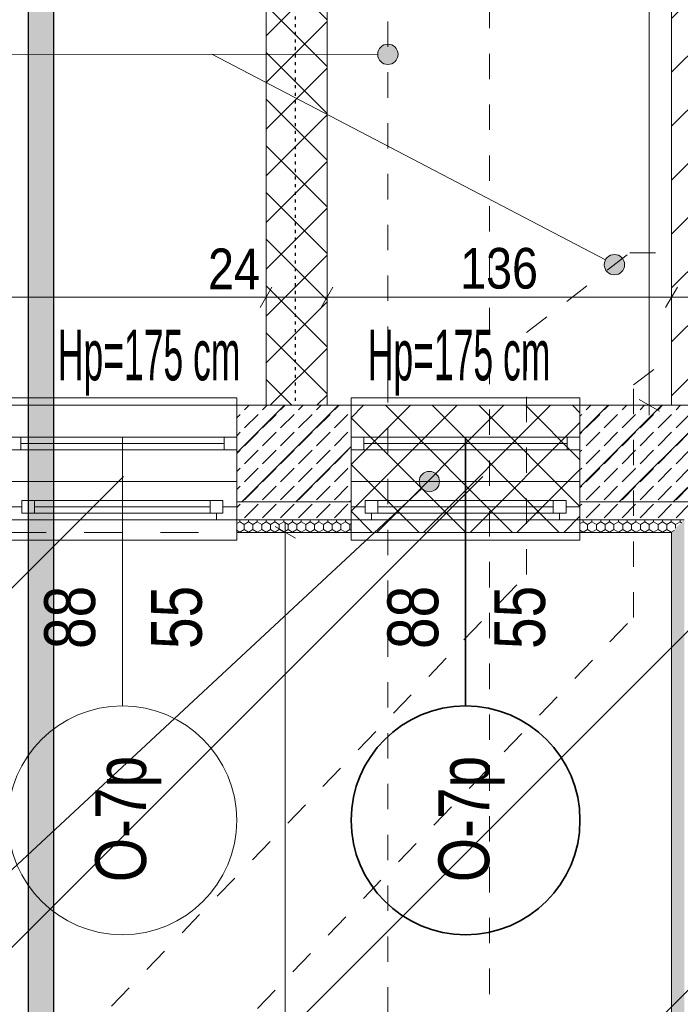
# Model space of a CAD drawing. Header units: centimetres. Extents: x 18292 to 3593338517, y 11794 to 62103.
# Tile 106 of 147: x 1796683646 to 1796683906, y 55585 to 55972. Entities that reach past the tile are written whole.
import ezdxf

# ---------------------------------------------------------------- set-up
doc = ezdxf.new("R2010")
doc.units = ezdxf.units.CM
doc.header["$MEASUREMENT"] = 0
for name, pattern in [('1 LINIA PRZERYWANA', [30, 15, -15]), ('ACAD_ISO03W100', [3, 1.2, -1.8]), ('Dashed-002', [20, 10, -10])]:
    doc.linetypes.add(name, pattern=pattern)
for name, color, linetype in [('410-Fundamenty', 7, 'Continuous'), ('499-Wymiary i opisy', 7, 'Continuous'), ('__PROJEKTOWANE', 7, 'Continuous'), ('__PROJEKTOWANE_CZERPNIE', 7, 'Continuous'), ('__PROJEKTOWANE_WYPOSAŻENIE', 7, 'Continuous'), ('MF_KRESKOWANIE', 7, 'Continuous'), ('MF_OKNA', 7, 'Continuous'), ('MF_OKNA opisy', 7, 'Continuous'), ('MF_SCIANY_DZIAL', 7, 'Continuous'), ('MF_SCIANY_KONSTR', 7, 'Continuous')]:
    doc.layers.add(name, color=color, linetype=linetype)
doc.styles.add('GENERATED_STYLE_2', font='txt')
doc.styles.add('GENERATED_STYLE_4', font='txt')
doc.dimstyles.new('GENERATED_STYLE__1', dxfattribs={"dimtxt": 16, "dimasz": 6.08, "dimexe": 0.18, "dimexo": 0.0625, "dimgap": 0.09, "dimtad": 1, "dimtih": 1, "dimtoh": 1, "dimdec": 0, "dimzin": 0, "dimdsep": 46, "dimtxsty": 'GENERATED_STYLE_4', "dimblk": 'ARROWHEAD_2', "dimblk1": 'ARROWHEAD_2', "dimblk2": 'ARROWHEAD_2', "dimcen": 0.09, "dimse1": 1, "dimse2": 1, "dimclrd": 7, "dimclre": 7, "dimclrt": 7, "dimadec": 0, "dimazin": 0, "dimtfac": 1, "dimtdec": 4, "dimtmove": 0, "dimatfit": 3, "dimfxl": 0, "dimtolj": 1, "dimtzin": 0, "dimarcsym": 0})
doc.dimstyles.new('GENERATED_STYLE__4', dxfattribs={"dimtxt": 16, "dimasz": 6.08, "dimexe": 0.18, "dimexo": 0.0625, "dimgap": 0.09, "dimtad": 1, "dimdec": 0, "dimzin": 0, "dimdsep": 46, "dimtxsty": 'GENERATED_STYLE_4', "dimblk": 'ARROWHEAD_2', "dimblk1": 'ARROWHEAD_2', "dimblk2": 'ARROWHEAD_2', "dimcen": 0.09, "dimse1": 1, "dimse2": 1, "dimclrd": 7, "dimclre": 7, "dimclrt": 7, "dimadec": 0, "dimazin": 0, "dimtfac": 1, "dimtdec": 4, "dimtmove": 0, "dimatfit": 3, "dimfxl": 0, "dimtolj": 1, "dimtzin": 0, "dimarcsym": 0})
pattern_1 = [(45, (1801523908.342, 3898003.605), (-10.606601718, 10.606601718), [])]
pattern_2 = [(45, (1801523908.342, 3898003.605), (-9.192387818, 9.192387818), []), (135, (1801523908.342, 3898003.605), (9.192387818, 9.192387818), [])]
pattern_3 = [(90, (1801523908.3422, 3898003.6053), (-3.4641016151, 0), [2, -4]), (90, (1801523906.6102, 3898006.6053), (-3.4641016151, 0), [2, -4]), (150, (1801523908.3422, 3898005.6053), (1.7320508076, 3), [2, -4]), (150, (1801523904.878, 3898005.6053), (1.7320508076, 3), [2, -4]), (210, (1801523908.3422, 3898003.6053), (-1.7320508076, 3), [2, -4]), (210, (1801523904.878, 3898003.6053), (-1.7320508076, 3), [2, -4])]
pattern_4 = [(45, (1801523908.342, 3898003.605), (-7.071067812, 7.071067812), [7.5, -2.5]), (45, (1801523908.342, 3898010.676), (-7.071067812, 7.071067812), [7.5, -2.5])]

# ---------------------------------------------------------------- blocks, each defined once
blk = doc.blocks.new('*D591', base_point=(1801523908.34, 3898003.61))
at = {"layer": '499-Wymiary i opisy', "color": 7, "linetype": 'Continuous', "lineweight": 13}
for p, q in [((1796682570.06, 55856.99), (1796682570.06, 55868.99)), ((1796683742.56, 55856.99), (1796683742.56, 55868.99)), ((1796682572.37, 55866.99), (1796682567.75, 55858.99)), ((1796683744.87, 55866.99), (1796683740.25, 55858.99)), ((1796682570.06, 55862.99), (1796683742.56, 55862.99))]:
    blk.add_line(p, q, dxfattribs=at)
at = {"layer": '499-Wymiary i opisy', "color": 7, "lineweight": 13, "char_height": 16, "attachment_point": 7, "style": 'GENERATED_STYLE_4'}
for s, insert in [('\\A1;{\\pql;\\fArial Narrow|b0|i0|c238|p34;1\xa0173}', (1796683123.03, 55866.19)), ('\\A1;{\\pql;\\fArial Narrow|b0|i0|c238|p34;24}', (1796683719.76, 55866.19))]:
    blk.add_mtext(s, dxfattribs=dict(at, insert=insert))
blk = doc.blocks.new('ARROWHEAD_2')
at = {"color": 0, "linetype": 'Continuous', "lineweight": 0}
for p, q in [((-0.378, -0.655), (0.378, 0.655)), ((0, 0), (-1, 0))]:
    blk.add_line(p, q, dxfattribs=at)
blk = doc.blocks.new('*D592', base_point=(1801523908.34, 3898003.61))
at = {"layer": '499-Wymiary i opisy', "color": 7, "linetype": 'Continuous', "lineweight": 13}
for p, q in [((1796683742.56, 55856.99), (1796683742.56, 55868.99)), ((1796683766.56, 55856.99), (1796683766.56, 55868.99)), ((1796683744.87, 55866.99), (1796683740.25, 55858.99)), ((1796683768.87, 55866.99), (1796683764.25, 55858.99)), ((1796683742.56, 55862.99), (1796683766.56, 55862.99))]:
    blk.add_line(p, q, dxfattribs=at)
blk = doc.blocks.new('*D593', base_point=(1801523908.34, 3898003.61))
at = {"layer": '499-Wymiary i opisy', "color": 7, "linetype": 'Continuous', "lineweight": 13}
for p, q in [((1796683766.56, 55856.99), (1796683766.56, 55868.99)), ((1796683902.06, 55856.99), (1796683902.06, 55868.99)), ((1796683768.87, 55866.99), (1796683764.25, 55858.99)), ((1796683904.37, 55866.99), (1796683899.75, 55858.99)), ((1796683766.56, 55862.99), (1796683902.06, 55862.99))]:
    blk.add_line(p, q, dxfattribs=at)
at = {"layer": '499-Wymiary i opisy', "color": 7, "lineweight": 13, "insert": (1796683818.95, 55866.19), "char_height": 16, "attachment_point": 7, "style": 'GENERATED_STYLE_4'}
blk.add_mtext('\\A1;{\\pql;\\fArial Narrow|b0|i0|c238|p34;136}', dxfattribs=at)
blk = doc.blocks.new('*D594', base_point=(1801523908.34, 3898003.61))
at = {"layer": '499-Wymiary i opisy', "color": 7, "linetype": 'Continuous', "lineweight": 13}
for p, q in [((1796683902.06, 55856.99), (1796683902.06, 55868.99)), ((1796683952.06, 55856.99), (1796683952.06, 55868.99)), ((1796683904.37, 55866.99), (1796683899.75, 55858.99)), ((1796683954.37, 55866.99), (1796683949.75, 55858.99)), ((1796683902.06, 55862.99), (1796683952.06, 55862.99))]:
    blk.add_line(p, q, dxfattribs=at)
at = {"layer": '499-Wymiary i opisy', "color": 7, "lineweight": 13, "insert": (1796683916.82, 55866.19), "char_height": 16, "attachment_point": 7, "style": 'GENERATED_STYLE_4'}
blk.add_mtext('\\A1;{\\pql;\\fArial Narrow|b0|i0|c238|p34;50}', dxfattribs=at)
blk = doc.blocks.new('*D715', base_point=(1801523908.34, 3898003.61))
at = {"layer": '499-Wymiary i opisy', "color": 7, "linetype": 'Continuous', "lineweight": 13}
for p, q in [((1796683899.31, 56258.99), (1796683887.31, 56258.99)), ((1796683889.31, 56261.3), (1796683897.31, 56256.68)), ((1796683893.31, 55820.49), (1796683893.31, 56258.99)), ((1796683889.31, 55822.8), (1796683897.31, 55818.18)), ((1796683899.31, 55820.49), (1796683887.31, 55820.49)), ((1796683893.31, 55816.58), (1796683893.31, 55820.49))]:
    blk.add_line(p, q, dxfattribs=at)
at = {"layer": '499-Wymiary i opisy', "color": 7, "lineweight": 13, "char_height": 16, "attachment_point": 7, "rotation": 90, "style": 'GENERATED_STYLE_4'}
for s, insert in [('\\A1;{\\pql;\\fArial Narrow|b0|i0|c238|p34;24}', (1796683890.11, 56236.2)), ('\\A1;{\\pql;\\fArial Narrow|b0|i0|c238|p34;438}', (1796683890.11, 56014.14))]:
    blk.add_mtext(s, dxfattribs=dict(at, insert=insert))
blk = doc.blocks.new('Okno 21')
at = {"layer": '410-Fundamenty', "color": 5, "linetype": 'Continuous', "lineweight": 13}
for p, q in [((-45, 40), (-45, 43)), ((-45, 43), (45, 43)), ((45, 43), (45, 40)), ((-45, 0), (-39.5, 0)), ((-39.5, 2.5), (-34.5, 2.5)), ((-39.5, -2.5), (-39.5, 2.5)), ((-39.5, 0), (-39.5, -2.5)), ((-34.5, 2.5), (34.5, 2.5)), ((-34.5, 2.5), (-34.5, -2.5)), ((-34.5, 2.5), (34.5, 2.5)), ((-34.5, 0), (34.5, 0)), ((34.5, -2.5), (34.5, 2.5)), ((34.5, 2.5), (39.5, 2.5)), ((39.5, 2.5), (39.5, -2.5)), ((39.5, -2.5), (39.5, 0)), ((39.5, 0), (45, 0)), ((-39.5, -2.5), (-37, -2.5)), ((-34.5, -2.5), (-39.5, -2.5)), ((-37, -2.5), (-37, -5)), ((34.5, -2.5), (-34.5, -2.5)), ((39.5, -2.5), (34.5, -2.5)), ((37, -5), (37, -2.5)), ((37, -2.5), (39.5, -2.5)), ((-37, -5), (-45, -5)), ((37, -5), (-37, -5)), ((45, -5), (37, -5)), ((-45, -10), (-45, -13)), ((45, -13), (45, -10)), ((-45, -13), (45, -13))]:
    blk.add_line(p, q, dxfattribs=at)
at = {"layer": '410-Fundamenty', "color": 5, "linetype": '1 LINIA PRZERYWANA', "lineweight": 13}
for p, q in [((-45, 40), (45, 40)), ((-45, -10), (45, -10))]:
    blk.add_line(p, q, dxfattribs=at)
at = {"layer": '410-Fundamenty', "color": 7, "linetype": 'Continuous', "lineweight": 13}
for p, q in [((-45, 15), (-45, 40)), ((45, 15), (45, 40)), ((-45, 10), (-45, 15)), ((45, 10), (45, 15)), ((-45, 0), (-45, 10)), ((45, 0), (45, 10)), ((-45, -5), (-45, 0)), ((-45, -5), (-45, 0)), ((45, -5), (45, 0)), ((45, -5), (45, 0)), ((-45, -10), (-45, -5)), ((45, -10), (45, -5))]:
    blk.add_line(p, q, dxfattribs=at)
blk = doc.blocks.new('*D814', base_point=(1801523908.34, 3898003.61))
at = {"layer": '499-Wymiary i opisy', "color": 7, "linetype": 'Continuous', "lineweight": 13}
for p, q in [((1796683750.15, 55770.49), (1796683750.15, 55774.41)), ((1796683754.15, 55768.18), (1796683746.15, 55772.8)), ((1796683756.15, 55770.49), (1796683744.15, 55770.49)), ((1796683750.15, 54895.49), (1796683750.15, 55770.49)), ((1796683756.15, 54895.49), (1796683744.15, 54895.49)), ((1796683746.15, 54897.8), (1796683754.15, 54893.18))]:
    blk.add_line(p, q, dxfattribs=at)
at = {"layer": '499-Wymiary i opisy', "color": 7, "lineweight": 13, "insert": (1796683746.95, 55317.63), "char_height": 16, "attachment_point": 7, "rotation": 90, "style": 'GENERATED_STYLE_4'}
blk.add_mtext('\\A1;{\\pql;\\fArial Narrow|b0|i0|c238|p34;875}', dxfattribs=at)
blk = doc.blocks.new('*D823', base_point=(1801523908.34, 3898003.61))
at = {"layer": '499-Wymiary i opisy', "color": 7, "linetype": 'Continuous', "lineweight": 13}
for p, q in [((1796683275.19, 55770.49), (1796683275.19, 55774.41)), ((1796683279.19, 55768.18), (1796683271.19, 55772.8)), ((1796683281.19, 55770.49), (1796683269.19, 55770.49)), ((1796683275.19, 55370.49), (1796683275.19, 55770.49)), ((1796683271.19, 55372.8), (1796683279.19, 55368.18)), ((1796683281.19, 55370.49), (1796683269.19, 55370.49)), ((1796683275.19, 55366.58), (1796683275.19, 55370.49))]:
    blk.add_line(p, q, dxfattribs=at)
at = {"layer": '499-Wymiary i opisy', "color": 7, "lineweight": 13, "insert": (1796683271.99, 55555.13), "char_height": 16, "attachment_point": 7, "rotation": 90, "style": 'GENERATED_STYLE_4'}
blk.add_mtext('\\A1;{\\pql;\\fArial Narrow|b0|i0|c238|p34;400}', dxfattribs=at)

msp = doc.modelspace()

# ---------------------------------------------------------------- hatches: boundary and pattern name
at = {"layer": '410-Fundamenty', "linetype": 'Continuous', "lineweight": 0, "true_color": 0x000000}
h = msp.add_hatch(dxfattribs=at)
h.set_pattern_fill('beton_000c', color=18, style=0, pattern_type=2)
h.set_pattern_definition(pattern_4)
h.paths.add_polyline_path([(1796683731.06, 55795.49), (1796683776.06, 55795.49), (1796683776.06, 55820.49), (1796683731.06, 55820.49)])
h = msp.add_hatch(dxfattribs=at)
h.set_pattern_fill('beton_000c', color=18, style=0, pattern_type=2)
h.set_pattern_definition(pattern_4)
h.paths.add_polyline_path([(1796683866.06, 55820.49), (1796683866.06, 55795.49), (1796683927.06, 55795.49), (1796683952.06, 55820.49)])
h = msp.add_hatch(dxfattribs=at)
h.set_pattern_fill('beton_000c', color=18, style=0, pattern_type=2)
h.set_pattern_definition(pattern_4)
h.paths.add_polyline_path([(1796683731.06, 55790.49), (1796683776.06, 55790.49), (1796683776.06, 55795.49), (1796683731.06, 55795.49)])
h = msp.add_hatch(dxfattribs=at)
h.set_pattern_fill('beton_000c', color=18, style=0, pattern_type=2)
h.set_pattern_definition(pattern_4)
h.paths.add_polyline_path([(1796683866.06, 55790.49), (1796683922.06, 55790.49), (1796683927.06, 55795.49), (1796683866.06, 55795.49)])
h = msp.add_hatch(dxfattribs=at)
h.set_pattern_fill('beton_000c', color=18, style=0, pattern_type=2)
h.set_pattern_definition(pattern_4)
h.paths.add_polyline_path([(1796683731.06, 55775.49), (1796683776.06, 55775.49), (1796683776.06, 55790.49), (1796683731.06, 55790.49)])
h = msp.add_hatch(dxfattribs=at)
h.set_pattern_fill('beton_000c', color=18, style=0, pattern_type=2)
h.set_pattern_definition(pattern_4)
h.paths.add_polyline_path([(1796683866.06, 55775.49), (1796683907.06, 55775.49), (1796683922.06, 55790.49), (1796683866.06, 55790.49)])
h = msp.add_hatch(dxfattribs=at)
h.set_pattern_fill('Styropian_000c', color=18, style=0, pattern_type=2)
h.set_pattern_definition(pattern_3)
h.paths.add_polyline_path([(1796683731.06, 55775.49), (1796683731.06, 55770.49), (1796683776.06, 55770.49), (1796683776.06, 55775.49)])
h = msp.add_hatch(dxfattribs=at)
h.set_pattern_fill('Styropian_000c', color=18, style=0, pattern_type=2)
h.set_pattern_definition(pattern_3)
h.paths.add_polyline_path([(1796683866.06, 55775.49), (1796683866.06, 55770.49), (1796683902.06, 55770.49), (1796683907.06, 55775.49)])
h = msp.add_hatch(dxfattribs=at)
h.set_pattern_fill('Styropian_000c', color=18, style=0, pattern_type=2)
h.set_pattern_definition(pattern_3)
h.paths.add_polyline_path([(1796683902.06, 55770.49), (1796683902.06, 54895.49), (1796683907.06, 54900.49), (1796683907.06, 55775.49)])
at = {"layer": '__PROJEKTOWANE', "linetype": 'Continuous', "lineweight": 13}
h = msp.add_hatch(dxfattribs=at)
h.set_pattern_fill('Bloczki_ceramiczne_kopia_DF', color=150, style=0, pattern_type=2)
h.set_pattern_definition([(45, (1801523908.34, 3898003.61), (-70.7106781, 70.7106781), [])])
h.paths.add_polyline_path([(1796685449.06, 54617.49), (1796685749.06, 54617.49), (1796685749.06, 55810.49), (1796685468.06, 55810.49), (1796685468.06, 56706.54), (1796685828.15, 56706.54), (1796685826.23, 56167.49), (1796686106.06, 56167.49), (1796686106.06, 54260.49), (1796685806.06, 54260.49), (1796685806.06, 53759.49), (1796683867.06, 53759.49), (1796683867.06, 54560.49), (1796683568.09, 54560.49), (1796683567.07, 55446.69), (1796681848.25, 55446.61), (1796681848.25, 55792.49), (1796683924.06, 55792.49), (1796683924.06, 54917.49), (1796684224.06, 54917.49), (1796684224.06, 54116.49), (1796685449.06, 54116.49)])
at = {"layer": '__PROJEKTOWANE', "linetype": 'Continuous', "lineweight": 25}
h = msp.add_hatch(color=230, dxfattribs=at)
h.paths.add_polyline_path([(1796683649.02, 56613.92), (1796683649.02, 54825.65), (1796684125.59, 54825.65), (1796684125.59, 54038.82), (1796684556.51, 54038.82), (1796684556.51, 53475.15), (1796685205.88, 53475.15), (1796685205.88, 54038.82), (1796685545.98, 54038.82), (1796685545.98, 54541.02), (1796685838.17, 54541.02), (1796685838.17, 55897.12), (1796684573.27, 55897.12), (1796684573.27, 56613.92)])
h.paths.add_polyline_path([(1796684566.51, 53485.15), (1796684566.51, 54048.82), (1796684135.59, 54048.82), (1796684135.59, 54835.65), (1796683659.02, 54835.65), (1796683659.02, 56603.92), (1796684563.27, 56603.92), (1796684563.27, 55887.12), (1796685828.17, 55887.12), (1796685828.17, 54551.02), (1796685535.98, 54551.02), (1796685535.98, 54048.82), (1796685195.88, 54048.82), (1796685195.88, 53485.15)], flags=0)
at = {"layer": '__PROJEKTOWANE', "linetype": 'Continuous', "lineweight": 13}
for points in [[(1796683786.49, 55958.6), (1796683786.79, 55957.07), (1796683787.66, 55955.77), (1796683788.96, 55954.9), (1796683790.49, 55954.6), (1796683792.02, 55954.9), (1796683793.32, 55955.77), (1796683794.18, 55957.07), (1796683794.49, 55958.6), (1796683794.18, 55960.13), (1796683793.32, 55961.43), (1796683792.02, 55962.3), (1796683790.49, 55962.6), (1796683788.96, 55962.3), (1796683787.66, 55961.43), (1796683786.79, 55960.13)], [(1796683875.59, 55875.83), (1796683875.89, 55874.3), (1796683876.76, 55873), (1796683878.06, 55872.13), (1796683879.59, 55871.83), (1796683881.12, 55872.13), (1796683882.42, 55873), (1796683883.28, 55874.3), (1796683883.59, 55875.83), (1796683883.28, 55877.36), (1796683882.42, 55878.66), (1796683881.12, 55879.52), (1796683879.59, 55879.83), (1796683878.06, 55879.52), (1796683876.76, 55878.66), (1796683875.89, 55877.36)], [(1796683802.8, 55790.49), (1796683803.1, 55788.96), (1796683803.97, 55787.67), (1796683805.27, 55786.8), (1796683806.8, 55786.49), (1796683808.33, 55786.8), (1796683809.63, 55787.67), (1796683810.49, 55788.96), (1796683810.8, 55790.49), (1796683810.49, 55792.02), (1796683809.63, 55793.32), (1796683808.33, 55794.19), (1796683806.8, 55794.49), (1796683805.27, 55794.19), (1796683803.97, 55793.32), (1796683803.1, 55792.02)]]:
    msp.add_hatch(color=150, dxfattribs=at).paths.add_polyline_path(points)
at = {"layer": '__PROJEKTOWANE_CZERPNIE', "linetype": 'Continuous', "lineweight": 0, "true_color": 0x000000}
h = msp.add_hatch(dxfattribs=at)
h.set_pattern_fill('Concrete_Block_000c', color=18, style=0, pattern_type=2)
h.set_pattern_definition(pattern_2)
h.paths.add_polyline_path([(1796683766.56, 55820.49), (1796683766.56, 56258.99), (1796683742.56, 56282.99), (1796683742.56, 55820.49)])
h = msp.add_hatch(dxfattribs=at)
h.set_pattern_fill('Concrete_Block_000c', color=18, style=0, pattern_type=2)
h.set_pattern_definition(pattern_2)
h.paths.add_polyline_path([(1796683776.06, 55770.49), (1796683866.06, 55770.49), (1796683866.06, 55820.49), (1796683776.06, 55820.49)])
at = {"layer": 'MF_KRESKOWANIE', "linetype": 'Continuous', "lineweight": 13}
h = msp.add_hatch(dxfattribs=at)
h.set_pattern_fill('bloczki_ceramiczne_000c', color=250, style=0, pattern_type=2)
h.set_pattern_definition(pattern_1)
h.paths.add_polyline_path([(1796683866.06, 55782.49), (1796683926.06, 55782.49), (1796683926.06, 55796.49), (1796683926.06, 55820.49), (1796683926.06, 56420.49), (1796683890.06, 56420.49), (1796683890.06, 56396.49), (1796683902.06, 56396.49), (1796683902.06, 55820.49), (1796683866.06, 55820.49)])
h = msp.add_hatch(dxfattribs=at)
h.set_pattern_fill('bloczki_ceramiczne_000c', color=250, style=0, pattern_type=2)
h.set_pattern_definition(pattern_1)
h.paths.add_polyline_path([(1796683731.06, 55820.49), (1796683776.06, 55820.49), (1796683776.06, 55782.49), (1796683731.06, 55782.49)])

# ---------------------------------------------------------------- linework, layer by layer
at = {"layer": '410-Fundamenty', "color": 7, "linetype": 'Continuous', "lineweight": 13}
for p, q in [((1796683731.06, 55795.49), (1796683731.06, 55820.49)), ((1796683776.06, 55795.49), (1796683776.06, 55820.49)), ((1796683866.06, 55795.49), (1796683866.06, 55820.49)), ((1796683731.06, 55790.49), (1796683731.06, 55795.49)), ((1796683776.06, 55790.49), (1796683776.06, 55795.49)), ((1796683866.06, 55790.49), (1796683866.06, 55795.49)), ((1796683731.06, 55780.49), (1796683731.06, 55790.49)), ((1796683776.06, 55780.49), (1796683776.06, 55790.49)), ((1796683866.06, 55780.49), (1796683866.06, 55790.49)), ((1796683731.06, 55775.49), (1796683731.06, 55780.49)), ((1796683776.06, 55775.49), (1796683776.06, 55780.49)), ((1796683866.06, 55775.49), (1796683866.06, 55780.49)), ((1796683731.06, 55775.49), (1796683776.06, 55775.49)), ((1796683731.06, 55770.49), (1796683731.06, 55775.49)), ((1796683776.06, 55770.49), (1796683776.06, 55775.49)), ((1796683866.06, 55775.49), (1796683907.06, 55775.49)), ((1796683866.06, 55770.49), (1796683866.06, 55775.49))]:
    msp.add_line(p, q, dxfattribs=at)
at = {"layer": '410-Fundamenty', "color": 7, "linetype": 'Continuous', "lineweight": 13, "flags": 128}
for points in [[(1796683776.06, 55820.49), (1796683731.06, 55820.49)], [(1796683952.06, 55820.49), (1796683866.06, 55820.49)], [(1796683731.06, 55770.49), (1796683776.06, 55770.49)], [(1796683866.06, 55770.49), (1796683902.06, 55770.49)], [(1796683902.06, 55770.49), (1796683902.06, 54895.49)]]:
    msp.add_lwpolyline(points, dxfattribs=at)
at = {"layer": '__PROJEKTOWANE', "color": 150, "linetype": 'Continuous', "lineweight": 13}
for p, q in [((1796683786.49, 55958.6), (1796683377.9, 55958.58)), ((1796683876.04, 55877.68), (1796683721.24, 55958.6)), ((1796683575.89, 55575.9), (1796683803.87, 55787.77))]:
    msp.add_line(p, q, dxfattribs=at)
at = {"layer": '__PROJEKTOWANE', "color": 230, "linetype": 'Continuous', "lineweight": 25, "flags": 128}
for points in [[(1796684556.51, 53475.15), (1796685205.88, 53475.15), (1796685205.88, 54038.82), (1796685545.98, 54038.82), (1796685545.98, 54541.02), (1796685838.17, 54541.02), (1796685838.17, 55897.12), (1796684573.27, 55897.12), (1796684573.27, 56613.92), (1796683649.05, 56613.92), (1796683649.05, 54825.65), (1796684125.59, 54825.65), (1796684125.59, 54038.82), (1796684556.51, 54038.82)], [(1796684566.51, 53485.15), (1796685195.88, 53485.15), (1796685195.88, 54048.82), (1796685535.98, 54048.82), (1796685535.98, 54551.02), (1796685828.17, 54551.02), (1796685828.17, 55887.12), (1796684563.27, 55887.12), (1796684563.27, 56603.92), (1796683659.02, 56603.92), (1796683659.02, 54835.65), (1796684135.59, 54835.65), (1796684135.59, 54048.82), (1796684566.51, 54048.82)]]:
    msp.add_lwpolyline(points, close=True, dxfattribs=at)
at = {"layer": '__PROJEKTOWANE', "color": 150, "linetype": 'Continuous', "lineweight": 13}
for centre in [(1796683790.49, 55958.6), (1796683879.59, 55875.83), (1796683806.8, 55790.49)]:
    msp.add_circle(centre, 4, dxfattribs=at)
at = {"layer": '__PROJEKTOWANE_CZERPNIE', "color": 150, "linetype": 'Continuous', "lineweight": 13, "flags": 128}
for points in [[(1796683742.56, 56282.99), (1796683742.56, 55820.49)], [(1796683766.56, 55820.49), (1796683766.56, 56258.99)], [(1796683742.56, 55820.49), (1796683766.56, 55820.49)], [(1796683866.06, 55820.49), (1796683776.06, 55820.49)], [(1796683776.06, 55820.49), (1796683776.06, 55770.49)], [(1796683866.06, 55770.49), (1796683866.06, 55820.49)], [(1796683776.06, 55770.49), (1796683866.06, 55770.49)]]:
    msp.add_lwpolyline(points, dxfattribs=at)
at = {"layer": '__PROJEKTOWANE_WYPOSAŻENIE', "color": 7, "linetype": 'Dashed-002', "lineweight": 13, "flags": 128}
for points in [[(1796683790.56, 54541.54), (1796683790.47, 56213.18)], [(1796683830.57, 54528.84), (1796683830.48, 56188.26)], [(1796683845.05, 55849.19), (1796683885.71, 55880.55)], [(1796683885.71, 55880.55), (1796683902.06, 55880.55)], [(1796683845.05, 55753.87), (1796683845.05, 55849.19)], [(1796683887.05, 55828.55), (1796683902.06, 55839.74)], [(1796683887.05, 55736.95), (1796683887.05, 55828.55)], [(1796683432.35, 55324.47), (1796683845.05, 55753.87)], [(1796683475.95, 55309.22), (1796683887.05, 55736.95)]]:
    msp.add_lwpolyline(points, dxfattribs=at)
at = {"layer": 'MF_OKNA', "color": 7, "linetype": 'Continuous', "lineweight": 13}
for p, q in [((1796683641.06, 55820.49), (1796683731.06, 55820.49)), ((1796683776.06, 55820.49), (1796683866.06, 55820.49)), ((1796683646.06, 55807.99), (1796683641.06, 55807.99)), ((1796683646.06, 55802.99), (1796683646.06, 55807.99)), ((1796683646.06, 55807.99), (1796683726.06, 55807.99)), ((1796683726.06, 55805.49), (1796683646.06, 55805.49)), ((1796683726.06, 55802.99), (1796683726.06, 55807.99)), ((1796683726.06, 55807.99), (1796683731.06, 55807.99)), ((1796683731.06, 55807.99), (1796683731.06, 55802.99)), ((1796683731.06, 55805.49), (1796683731.06, 55802.99)), ((1796683781.06, 55807.99), (1796683776.06, 55807.99)), ((1796683776.06, 55807.99), (1796683776.06, 55802.99)), ((1796683776.06, 55805.49), (1796683776.06, 55802.99)), ((1796683781.06, 55802.99), (1796683781.06, 55807.99)), ((1796683781.06, 55807.99), (1796683861.06, 55807.99)), ((1796683861.06, 55805.49), (1796683781.06, 55805.49)), ((1796683861.06, 55802.99), (1796683861.06, 55807.99)), ((1796683861.06, 55807.99), (1796683866.06, 55807.99)), ((1796683866.06, 55807.99), (1796683866.06, 55802.99)), ((1796683866.06, 55805.49), (1796683866.06, 55802.99)), ((1796683641.06, 55802.99), (1796683646.06, 55802.99)), ((1796683646.06, 55802.99), (1796683726.06, 55802.99)), ((1796683731.06, 55802.99), (1796683726.06, 55802.99)), ((1796683776.06, 55802.99), (1796683781.06, 55802.99)), ((1796683781.06, 55802.99), (1796683861.06, 55802.99)), ((1796683866.06, 55802.99), (1796683861.06, 55802.99)), ((1796683641.06, 55790.49), (1796683731.06, 55790.49)), ((1796683776.06, 55790.49), (1796683866.06, 55790.49))]:
    msp.add_line(p, q, dxfattribs=at)
at = {"layer": 'MF_OKNA opisy', "color": 7, "linetype": 'Continuous', "lineweight": 13}
msp.add_line((1796683686.06, 55807.99), (1796683686.06, 55702.19), dxfattribs=at)
at = {"layer": 'MF_OKNA opisy', "color": 30, "linetype": 'Continuous', "lineweight": 35}
msp.add_line((1796683821.06, 55807.99), (1796683821.06, 55702.19), dxfattribs=at)
at = {"layer": 'MF_OKNA opisy', "color": 7, "linetype": 'Continuous', "lineweight": 13}
msp.add_circle((1796683686.06, 55657.19), 45, dxfattribs=at)
at = {"layer": 'MF_OKNA opisy', "color": 30, "linetype": 'Continuous', "lineweight": 35}
msp.add_circle((1796683821.06, 55657.19), 45, dxfattribs=at)
at = {"layer": 'MF_SCIANY_DZIAL', "color": 8, "linetype": 'ACAD_ISO03W100', "lineweight": 25}
msp.add_line((1796683754.06, 56396.49), (1796683754.06, 55820.49), dxfattribs=at)
at = {"layer": 'MF_SCIANY_KONSTR', "color": 7, "linetype": 'Continuous', "lineweight": 13}
for p, q in [((1796683902.06, 56396.49), (1796683902.06, 55820.49)), ((1796683731.06, 55820.49), (1796683731.06, 55782.49)), ((1796683731.06, 55820.49), (1796683776.06, 55820.49)), ((1796683746.06, 55820.49), (1796683776.06, 55820.49)), ((1796683776.06, 55820.49), (1796683746.06, 55820.49)), ((1796683746.06, 55820.49), (1796683776.06, 55820.49)), ((1796683746.06, 55820.49), (1796683776.06, 55820.49)), ((1796683776.06, 55820.49), (1796683776.06, 55782.49)), ((1796683866.06, 55820.49), (1796683902.06, 55820.49)), ((1796683866.06, 55820.49), (1796683866.06, 55782.49)), ((1796683731.06, 55782.49), (1796683776.06, 55782.49)), ((1796683746.06, 55782.49), (1796683776.06, 55782.49)), ((1796683746.06, 55782.49), (1796683776.06, 55782.49)), ((1796683746.06, 55782.49), (1796683776.06, 55782.49)), ((1796683746.06, 55782.49), (1796683776.06, 55782.49)), ((1796683866.06, 55782.49), (1796683926.06, 55782.49))]:
    msp.add_line(p, q, dxfattribs=at)

# ---------------------------------------------------------------- block references
at = {"layer": '410-Fundamenty', "color": 7, "linetype": 'Continuous', "lineweight": 13, "zscale": 100}
for p in [(1796683686.06, 55780.49), (1796683821.06, 55780.49)]:
    msp.add_blockref('Okno 21', p, dxfattribs=at)

# ---------------------------------------------------------------- texts
at = {"layer": 'MF_OKNA opisy', "color": 7, "linetype": 'Continuous', "lineweight": 13, "insert": (1796683660.66, 55837.3), "char_height": 20, "attachment_point": 4, "style": 'GENERATED_STYLE_2'}
msp.add_mtext('\\A1;{\\W0.500000x;\\pql;\\fArial|b0|i0|c238|p38;Hp=175 cm}', dxfattribs=at)
at = {"layer": 'MF_OKNA opisy', "color": 30, "linetype": 'Continuous', "lineweight": 35, "insert": (1796683782.58, 55837.3), "char_height": 20, "attachment_point": 4, "style": 'GENERATED_STYLE_2'}
msp.add_mtext('\\A1;{\\W0.500000x;\\pql;\\fArial|b0|i0|c238|p38;Hp=175 cm}', dxfattribs=at)
at = {"layer": 'MF_OKNA opisy', "color": 7, "linetype": 'Continuous', "lineweight": 13, "char_height": 20, "attachment_point": 4, "rotation": 90, "style": 'GENERATED_STYLE_2'}
for s, insert in [('\\A1;{\\W0.800000x;\\pql;\\fArial|b0|i0|c238|p38;88}', (1796683665.46, 55724.6)), ('\\A1;{\\W0.800000x;\\pql;\\fArial|b0|i0|c238|p38;55}', (1796683707.46, 55724.6)), ('\\A1;{\\W0.800000x;\\pql;\\fArial|b0|i0|c238|p38;O-7p}', (1796683688.39, 55632.86))]:
    msp.add_mtext(s, dxfattribs=dict(at, insert=insert))
at = {"layer": 'MF_OKNA opisy', "color": 30, "linetype": 'Continuous', "lineweight": 35, "char_height": 20, "attachment_point": 4, "rotation": 90, "style": 'GENERATED_STYLE_2'}
for s, insert in [('\\A1;{\\W0.800000x;\\pql;\\fArial|b0|i0|c238|p38;88}', (1796683800.46, 55724.6)), ('\\A1;{\\W0.800000x;\\pql;\\fArial|b0|i0|c238|p38;55}', (1796683842.46, 55724.6)), ('\\A1;{\\W0.800000x;\\pql;\\fArial|b0|i0|c238|p38;O-7p}', (1796683823.39, 55632.86))]:
    msp.add_mtext(s, dxfattribs=dict(at, insert=insert))

# ---------------------------------------------------------------- dimensions: what is measured, and where the dimension line sits
at = {"layer": '499-Wymiary i opisy', "color": 7, "linetype": 'Continuous', "lineweight": 13}
for base, p1, p2, picture, middle in [((1796683893.31133389, 56258.99378463), (1796683902.05622411, 55820.49378463), (1796683902.05622411, 56258.99378463), '*D715', (1796683882.11133409, 56032.44010484)), ((1796683275.19, 55770.49), (1796683502.06, 55370.49), (1796683902.06, 55770.49), '*D823', (1796683263.99, 55573.43)), ((1796683750.15, 55770.49), (1796683902.06, 54895.49), (1796683902.06, 55770.49), '*D814', (1796683738.95, 55335.93))]:
    dim = msp.add_linear_dim(base=base, p1=p1, p2=p2, angle=90, dimstyle='GENERATED_STYLE__4', dxfattribs=at)
    dim.commit()
    dim.dimension.update_dxf_attribs({"geometry": picture, "text_midpoint": middle, "dimtype": 160, "text_rotation": 90})
for base, p1, p2, picture, middle in [((1796683742.556179, 55862.985002), (1796682570.056176, 55820.493785), (1796683742.556179, 55820.493785), '*D591', (1796683150.508418, 55874.185002)), ((1796683902.05622, 55862.985), (1796683766.55618, 55820.49378), (1796683902.05622, 55820.49378), '*D593', (1796683837.2426, 55874.185)), ((1796683952.06, 55862.99), (1796683902.06, 55820.49), (1796683952.06, 55820.49), '*D594', (1796683929.01, 55874.19)), ((1796683766.56, 55862.99), (1796683742.56, 55820.49), (1796683766.56, 55820.49), '*D592', (1796683731.96, 55874.19))]:
    dim = msp.add_linear_dim(base=base, p1=p1, p2=p2, dimstyle='GENERATED_STYLE__1', dxfattribs=at)
    dim.commit()
    dim.dimension.update_dxf_attribs({"geometry": picture, "text_midpoint": middle, "dimtype": 160})

doc.saveas('drawing.dxf')
